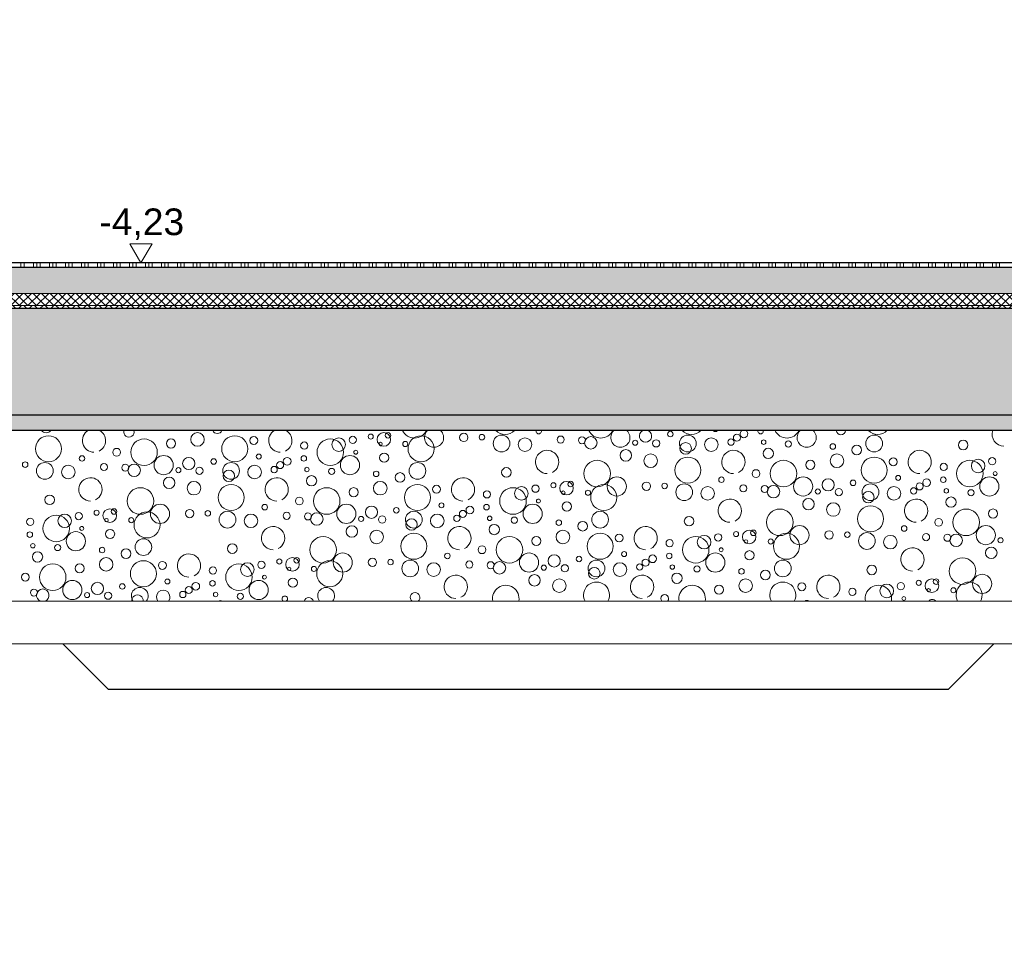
# Model space of a CAD drawing. Header units: metres. Extents: x -16 to 43.7, y -22.2 to 4.
# Tile 12 of 77: x 10.6 to 13.9, y -16.6 to -13.6. Entities that reach past the tile are written whole.
import ezdxf

# ---------------------------------------------------------------- set-up
doc = ezdxf.new("R2010")
doc.units = ezdxf.units.M
doc.header["$MEASUREMENT"] = 0
doc.linetypes.add('Strichlinie', pattern=[0.2, 0.15, -0.05])
doc.layers.get('0').update_dxf_attribs({"color": 8, "lineweight": 9})
doc.layers.get('Defpoints').update_dxf_attribs({"color": 8, "lineweight": 9})
for name, color, linetype in [('Neubau_A - Bodenaustausch', 8, 'Continuous'), ('Neubau_A - Sauberkeitsschicht', 8, 'Continuous'), ('Neubau_A-Bodenplatte', 8, 'Continuous'), ('Neubau_B-Bodenaufbau', 8, 'Continuous'), ('Neubau_T-Bemaßung', 8, 'Continuous')]:
    doc.layers.add(name, color=color, linetype=linetype)
doc.layers.add('S-Linien _ Schraffuren.2D', color=8, linetype='Continuous', lineweight=9)
doc.layers.add('T-Bemaßung', color=8, linetype='Continuous', lineweight=9)
doc.styles.add('ERSTELLTER_STIL_2', font='arial.ttf')
doc.dimstyles.new('ERSTELLTER_STIL__1', dxfattribs={"dimtxt": 0.0875, "dimasz": 0.059375, "dimexe": 0.18, "dimexo": 0.0625, "dimgap": 0, "dimtad": 1, "dimzin": 0, "dimdsep": 46, "dimtxsty": 'ERSTELLTER_STIL_2', "dimblk": 'ARROWHEAD_6', "dimblk1": 'ARROWHEAD_6', "dimblk2": 'ARROWHEAD_6', "dimcen": 0.09, "dimclrd": 7, "dimclre": 7, "dimclrt": 7, "dimazin": 0, "dimtfac": 1, "dimtdec": 4, "dimtmove": 0, "dimatfit": 3, "dimfxl": 1, "dimtolj": 1, "dimtzin": 0, "dimarcsym": 0})
pattern_1 = [(45, (-364.88789, -10.175), (-0.035355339, 0.035355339), [0.0375, -0.0125]), (45, (-364.88789, -10.139645), (-0.035355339, 0.035355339), [0.0375, -0.0125])]

# ---------------------------------------------------------------- blocks, each defined once
blk = doc.blocks.new('*X248', base_point=(3718.7656, 0))
at = {"layer": 'Neubau_B-Bodenaufbau', "color": 7, "linetype": 'Continuous', "lineweight": 9}
for p, q in [((4094.2869, -4.23), (4094.2869, -4.245)), ((4094.2981, -4.23), (4094.2981, -4.245)), ((4094.3281, -4.23), (4094.3281, -4.245)), ((4094.3394, -4.23), (4094.3394, -4.245)), ((4094.3506, -4.23), (4094.3506, -4.245)), ((4094.3806, -4.23), (4094.3806, -4.245)), ((4094.3919, -4.23), (4094.3919, -4.245)), ((4094.4031, -4.23), (4094.4031, -4.245)), ((4094.4331, -4.23), (4094.4331, -4.245)), ((4094.4444, -4.23), (4094.4444, -4.245)), ((4094.4556, -4.23), (4094.4556, -4.245)), ((4094.4856, -4.23), (4094.4856, -4.245)), ((4094.4969, -4.23), (4094.4969, -4.245)), ((4094.5081, -4.23), (4094.5081, -4.245)), ((4094.5381, -4.23), (4094.5381, -4.245)), ((4094.5494, -4.23), (4094.5494, -4.245)), ((4094.5606, -4.23), (4094.5606, -4.245)), ((4094.5906, -4.23), (4094.5906, -4.245)), ((4094.6019, -4.23), (4094.6019, -4.245)), ((4094.6131, -4.23), (4094.6131, -4.245)), ((4094.6431, -4.23), (4094.6431, -4.245)), ((4094.6544, -4.23), (4094.6544, -4.245)), ((4094.6656, -4.23), (4094.6656, -4.245)), ((4094.6956, -4.23), (4094.6956, -4.245)), ((4094.7069, -4.23), (4094.7069, -4.245)), ((4094.7181, -4.23), (4094.7181, -4.245)), ((4094.7481, -4.23), (4094.7481, -4.245)), ((4094.7594, -4.23), (4094.7594, -4.245)), ((4094.7706, -4.23), (4094.7706, -4.245)), ((4094.8006, -4.23), (4094.8006, -4.245)), ((4094.8119, -4.23), (4094.8119, -4.245)), ((4094.8231, -4.23), (4094.8231, -4.245)), ((4094.8531, -4.23), (4094.8531, -4.245)), ((4094.8644, -4.23), (4094.8644, -4.245)), ((4094.8756, -4.23), (4094.8756, -4.245)), ((4094.9056, -4.23), (4094.9056, -4.245)), ((4094.9169, -4.23), (4094.9169, -4.245)), ((4094.9281, -4.23), (4094.9281, -4.245)), ((4094.9581, -4.23), (4094.9581, -4.245)), ((4094.9694, -4.23), (4094.9694, -4.245)), ((4094.9806, -4.23), (4094.9806, -4.245)), ((4095.0106, -4.23), (4095.0106, -4.245)), ((4095.0219, -4.23), (4095.0219, -4.245)), ((4095.0331, -4.23), (4095.0331, -4.245)), ((4095.0631, -4.23), (4095.0631, -4.245)), ((4095.0744, -4.23), (4095.0744, -4.245)), ((4095.0856, -4.23), (4095.0856, -4.245)), ((4095.1156, -4.23), (4095.1156, -4.245)), ((4095.1269, -4.23), (4095.1269, -4.245)), ((4095.1381, -4.23), (4095.1381, -4.245)), ((4095.1681, -4.23), (4095.1681, -4.245)), ((4095.1794, -4.23), (4095.1794, -4.245)), ((4095.1906, -4.23), (4095.1906, -4.245)), ((4095.2206, -4.23), (4095.2206, -4.245)), ((4095.2319, -4.23), (4095.2319, -4.245)), ((4095.2431, -4.23), (4095.2431, -4.245)), ((4095.2731, -4.23), (4095.2731, -4.245)), ((4095.2844, -4.23), (4095.2844, -4.245)), ((4095.2956, -4.23), (4095.2956, -4.245)), ((4095.3256, -4.23), (4095.3256, -4.245)), ((4095.3369, -4.23), (4095.3369, -4.245)), ((4095.3481, -4.23), (4095.3481, -4.245)), ((4095.3781, -4.23), (4095.3781, -4.245)), ((4095.3894, -4.23), (4095.3894, -4.245)), ((4095.4006, -4.23), (4095.4006, -4.245)), ((4095.4306, -4.23), (4095.4306, -4.245)), ((4095.4419, -4.23), (4095.4419, -4.245)), ((4095.4531, -4.23), (4095.4531, -4.245)), ((4095.4831, -4.23), (4095.4831, -4.245)), ((4095.4944, -4.23), (4095.4944, -4.245)), ((4095.5056, -4.23), (4095.5056, -4.245)), ((4095.5356, -4.23), (4095.5356, -4.245)), ((4095.5469, -4.23), (4095.5469, -4.245)), ((4095.5581, -4.23), (4095.5581, -4.245)), ((4095.5881, -4.23), (4095.5881, -4.245)), ((4095.5994, -4.23), (4095.5994, -4.245)), ((4095.6106, -4.23), (4095.6106, -4.245)), ((4095.6406, -4.23), (4095.6406, -4.245)), ((4095.6519, -4.23), (4095.6519, -4.245)), ((4095.6631, -4.23), (4095.6631, -4.245)), ((4095.6931, -4.23), (4095.6931, -4.245)), ((4095.7044, -4.23), (4095.7044, -4.245)), ((4095.7156, -4.23), (4095.7156, -4.245)), ((4095.7456, -4.23), (4095.7456, -4.245)), ((4095.7569, -4.23), (4095.7569, -4.245)), ((4095.7681, -4.23), (4095.7681, -4.245)), ((4095.7981, -4.23), (4095.7981, -4.245)), ((4095.8094, -4.23), (4095.8094, -4.245)), ((4095.8206, -4.23), (4095.8206, -4.245)), ((4095.8506, -4.23), (4095.8506, -4.245)), ((4095.8619, -4.23), (4095.8619, -4.245)), ((4095.8731, -4.23), (4095.8731, -4.245)), ((4095.9031, -4.23), (4095.9031, -4.245)), ((4095.9144, -4.23), (4095.9144, -4.245)), ((4095.9256, -4.23), (4095.9256, -4.245)), ((4095.9556, -4.23), (4095.9556, -4.245)), ((4095.9669, -4.23), (4095.9669, -4.245)), ((4095.9781, -4.23), (4095.9781, -4.245)), ((4096.0081, -4.23), (4096.0081, -4.245)), ((4096.0194, -4.23), (4096.0194, -4.245)), ((4096.0306, -4.23), (4096.0306, -4.245)), ((4096.0606, -4.23), (4096.0606, -4.245)), ((4096.0719, -4.23), (4096.0719, -4.245)), ((4096.0831, -4.23), (4096.0831, -4.245)), ((4096.1131, -4.23), (4096.1131, -4.245)), ((4096.1244, -4.23), (4096.1244, -4.245)), ((4096.1356, -4.23), (4096.1356, -4.245)), ((4096.1656, -4.23), (4096.1656, -4.245)), ((4096.1769, -4.23), (4096.1769, -4.245)), ((4096.1881, -4.23), (4096.1881, -4.245)), ((4096.2181, -4.23), (4096.2181, -4.245)), ((4096.2294, -4.23), (4096.2294, -4.245)), ((4096.2406, -4.23), (4096.2406, -4.245)), ((4096.2706, -4.23), (4096.2706, -4.245)), ((4096.2819, -4.23), (4096.2819, -4.245)), ((4096.2931, -4.23), (4096.2931, -4.245)), ((4096.3231, -4.23), (4096.3231, -4.245)), ((4096.3344, -4.23), (4096.3344, -4.245)), ((4096.3456, -4.23), (4096.3456, -4.245)), ((4096.3756, -4.23), (4096.3756, -4.245)), ((4096.3869, -4.23), (4096.3869, -4.245)), ((4096.3981, -4.23), (4096.3981, -4.245)), ((4096.4281, -4.23), (4096.4281, -4.245)), ((4096.4394, -4.23), (4096.4394, -4.245)), ((4096.4506, -4.23), (4096.4506, -4.245)), ((4096.4806, -4.23), (4096.4806, -4.245)), ((4096.4919, -4.23), (4096.4919, -4.245)), ((4096.5031, -4.23), (4096.5031, -4.245)), ((4096.5331, -4.23), (4096.5331, -4.245)), ((4096.5444, -4.23), (4096.5444, -4.245)), ((4096.5556, -4.23), (4096.5556, -4.245)), ((4096.5856, -4.23), (4096.5856, -4.245)), ((4096.5969, -4.23), (4096.5969, -4.245)), ((4096.6081, -4.23), (4096.6081, -4.245)), ((4096.6381, -4.23), (4096.6381, -4.245)), ((4096.6494, -4.23), (4096.6494, -4.245)), ((4096.6606, -4.23), (4096.6606, -4.245)), ((4096.6906, -4.23), (4096.6906, -4.245)), ((4096.7019, -4.23), (4096.7019, -4.245)), ((4096.7131, -4.23), (4096.7131, -4.245)), ((4096.7431, -4.23), (4096.7431, -4.245)), ((4096.7544, -4.23), (4096.7544, -4.245)), ((4096.7656, -4.23), (4096.7656, -4.245)), ((4096.7956, -4.23), (4096.7956, -4.245)), ((4096.8069, -4.23), (4096.8069, -4.245)), ((4096.8181, -4.23), (4096.8181, -4.245)), ((4096.8481, -4.23), (4096.8481, -4.245)), ((4096.8594, -4.23), (4096.8594, -4.245)), ((4096.8706, -4.23), (4096.8706, -4.245)), ((4096.9006, -4.23), (4096.9006, -4.245)), ((4096.9119, -4.23), (4096.9119, -4.245)), ((4096.9231, -4.23), (4096.9231, -4.245)), ((4096.9531, -4.23), (4096.9531, -4.245)), ((4096.9644, -4.23), (4096.9644, -4.245)), ((4096.9756, -4.23), (4096.9756, -4.245)), ((4097.0056, -4.23), (4097.0056, -4.245)), ((4097.0169, -4.23), (4097.0169, -4.245)), ((4097.0281, -4.23), (4097.0281, -4.245)), ((4097.0581, -4.23), (4097.0581, -4.245)), ((4097.0694, -4.23), (4097.0694, -4.245)), ((4097.0806, -4.23), (4097.0806, -4.245)), ((4097.1106, -4.23), (4097.1106, -4.245)), ((4097.1219, -4.23), (4097.1219, -4.245)), ((4097.1331, -4.23), (4097.1331, -4.245)), ((4097.1631, -4.23), (4097.1631, -4.245)), ((4097.1744, -4.23), (4097.1744, -4.245)), ((4097.1856, -4.23), (4097.1856, -4.245)), ((4097.2156, -4.23), (4097.2156, -4.245)), ((4097.2269, -4.23), (4097.2269, -4.245)), ((4097.2381, -4.23), (4097.2381, -4.245)), ((4097.2681, -4.23), (4097.2681, -4.245)), ((4097.2794, -4.23), (4097.2794, -4.245)), ((4097.2906, -4.23), (4097.2906, -4.245)), ((4097.3206, -4.23), (4097.3206, -4.245)), ((4097.3319, -4.23), (4097.3319, -4.245)), ((4097.3431, -4.23), (4097.3431, -4.245)), ((4097.3731, -4.23), (4097.3731, -4.245)), ((4097.3844, -4.23), (4097.3844, -4.245)), ((4097.3956, -4.23), (4097.3956, -4.245)), ((4097.4256, -4.23), (4097.4256, -4.245)), ((4097.4369, -4.23), (4097.4369, -4.245)), ((4097.4481, -4.23), (4097.4481, -4.245)), ((4097.4781, -4.23), (4097.4781, -4.245)), ((4097.4894, -4.23), (4097.4894, -4.245)), ((4097.5006, -4.23), (4097.5006, -4.245))]:
    blk.add_line(p, q, dxfattribs=at)
blk = doc.blocks.new('*X250', base_point=(3718.7656, 0))
at = {"layer": 'Neubau_A - Bodenaustausch', "color": 253, "linetype": 'Continuous', "lineweight": 9, "true_color": 0x9f9f9f}
for centre, radius in [((4096.4198, -4.7917), 0.00908), ((4094.3773, -4.8399), 0.0427), ((4094.6912, -4.8513), 0.0436), ((4094.7797, -4.8225), 0.015), ((4094.8669, -4.8093), 0.0223), ((4094.9891, -4.8399), 0.0427), ((4095.0517, -4.8127), 0.013), ((4095.2175, -4.8295), 0.0119), ((4095.303, -4.8513), 0.0436), ((4095.3306, -4.8263), 0.0223), ((4095.3767, -4.8108), 0.0119), ((4095.4356, -4.7998), 0.00837), ((4095.4787, -4.8093), 0.0223), ((4095.4925, -4.7958), 0.00908), ((4095.5493, -4.8242), 0.00837), ((4095.601, -4.8399), 0.0427), ((4095.7412, -4.8027), 0.0137), ((4095.8009, -4.8018), 0.00908), ((4095.8654, -4.8225), 0.0275), ((4095.9424, -4.8263), 0.0223), ((4096.0596, -4.8098), 0.0117), ((4096.1296, -4.812), 0.0115), ((4096.1586, -4.8206), 0.0205), ((4096.3042, -4.8201), 0.00837), ((4096.3732, -4.8221), 0.0118), ((4096.4772, -4.8225), 0.0275), ((4096.5542, -4.8263), 0.0223), ((4096.6187, -4.8181), 0.0103), ((4096.6383, -4.8036), 0.0115), ((4096.7262, -4.8181), 0.00732), ((4096.8074, -4.8242), 0.0101), ((4097.0891, -4.8225), 0.0275), ((4097.3814, -4.8275), 0.0158), ((4094.6012, -4.8513), 0.0128), ((4095.3866, -4.8513), 0.00642), ((4095.4681, -4.8242), 0.00574), ((4096.2737, -4.8616), 0.0189), ((4096.4699, -4.8386), 0.0189), ((4096.7415, -4.855), 0.0169), ((4096.9535, -4.8323), 0.00908), ((4097.032, -4.8441), 0.0158), ((4094.3009, -4.8918), 0.00908), ((4094.4876, -4.8716), 0.00908), ((4094.7557, -4.8934), 0.0315), ((4094.8382, -4.8881), 0.0201), ((4094.9198, -4.8817), 0.00908), ((4095.068, -4.8655), 0.00812), ((4095.1383, -4.8936), 0.0115), ((4095.1613, -4.881), 0.0126), ((4095.2161, -4.8716), 0.00908), ((4095.3675, -4.8934), 0.0315), ((4095.4798, -4.8693), 0.015), ((4096.1793, -4.9213), 0.0436), ((4096.3551, -4.8793), 0.0223), ((4096.4773, -4.9099), 0.0427), ((4096.7912, -4.9213), 0.0436), ((4096.8797, -4.8925), 0.015), ((4096.9669, -4.8793), 0.0223), ((4097.0891, -4.9099), 0.0427), ((4097.1517, -4.8827), 0.013), ((4097.403, -4.9213), 0.0436), ((4097.4306, -4.8963), 0.0223), ((4097.4767, -4.8808), 0.0119), ((4094.3654, -4.9125), 0.0275), ((4094.4424, -4.9163), 0.0223), ((4094.5596, -4.8998), 0.0117), ((4094.6296, -4.902), 0.0115), ((4094.6586, -4.9106), 0.0205), ((4094.8042, -4.9101), 0.00837), ((4094.8732, -4.9121), 0.0118), ((4094.9772, -4.9125), 0.0275), ((4094.9699, -4.9286), 0.0189), ((4095.0542, -4.9163), 0.0223), ((4095.1187, -4.9081), 0.0103), ((4095.2262, -4.9081), 0.00732), ((4095.3074, -4.9142), 0.0101), ((4095.4535, -4.9223), 0.00908), ((4095.5891, -4.9125), 0.0275), ((4095.8814, -4.9175), 0.0158), ((4096.7012, -4.9213), 0.0128), ((4097.3175, -4.8995), 0.0119), ((4097.4866, -4.9213), 0.00642), ((4094.7737, -4.9516), 0.0189), ((4094.8551, -4.9693), 0.0223), ((4095.2415, -4.945), 0.0169), ((4095.4669, -4.9693), 0.0223), ((4095.532, -4.9341), 0.0158), ((4096.0787, -4.9693), 0.0223), ((4096.0925, -4.9558), 0.00908), ((4096.2438, -4.9634), 0.0315), ((4096.5876, -4.9416), 0.00908), ((4096.8557, -4.9634), 0.0315), ((4096.9382, -4.9581), 0.0201), ((4097.0198, -4.9517), 0.00908), ((4097.168, -4.9355), 0.00812), ((4097.2613, -4.951), 0.0126), ((4097.3161, -4.9416), 0.00908), ((4097.4675, -4.9634), 0.0315), ((4094.6793, -5.0113), 0.0436), ((4094.9773, -4.9999), 0.0427), ((4095.2912, -5.0113), 0.0436), ((4095.3797, -4.9825), 0.015), ((4095.5891, -4.9999), 0.0427), ((4095.6517, -4.9727), 0.013), ((4095.8175, -4.9895), 0.0119), ((4095.903, -5.0113), 0.0436), ((4095.9306, -4.9863), 0.0223), ((4095.9767, -4.9708), 0.0119), ((4096.0356, -4.9598), 0.00837), ((4096.0681, -4.9842), 0.00574), ((4096.1493, -4.9842), 0.00837), ((4096.201, -4.9999), 0.0427), ((4096.3412, -4.9627), 0.0137), ((4096.4009, -4.9618), 0.00908), ((4096.4654, -4.9825), 0.0275), ((4096.5424, -4.9863), 0.0223), ((4096.6596, -4.9698), 0.0117), ((4096.7296, -4.972), 0.0115), ((4096.7586, -4.9806), 0.0205), ((4096.9042, -4.9801), 0.00837), ((4096.9732, -4.9821), 0.0118), ((4097.0772, -4.9825), 0.0275), ((4097.0699, -4.9986), 0.0189), ((4097.1542, -4.9863), 0.0223), ((4097.2187, -4.9781), 0.0103), ((4097.2383, -4.9636), 0.0115), ((4097.3262, -4.9781), 0.00732), ((4097.4074, -4.9842), 0.0101), ((4094.3814, -5.0075), 0.0158), ((4095.2012, -5.0113), 0.0128), ((4095.9866, -5.0113), 0.00642), ((4096.8737, -5.0216), 0.0189), ((4097.3415, -5.015), 0.0169), ((4094.5356, -5.0498), 0.00837), ((4094.5787, -5.0593), 0.0223), ((4094.5925, -5.0458), 0.00908), ((4094.7438, -5.0534), 0.0315), ((4094.8412, -5.0527), 0.0137), ((4094.9009, -5.0518), 0.00908), ((4095.0876, -5.0316), 0.00908), ((4095.3557, -5.0534), 0.0315), ((4095.4382, -5.0481), 0.0201), ((4095.5198, -5.0417), 0.00908), ((4095.668, -5.0255), 0.00812), ((4095.7383, -5.0536), 0.0115), ((4095.7613, -5.041), 0.0126), ((4095.8161, -5.0316), 0.00908), ((4095.9675, -5.0534), 0.0315), ((4096.0798, -5.0293), 0.015), ((4096.7793, -5.0813), 0.0436), ((4096.9551, -5.0393), 0.0223), ((4097.0773, -5.0699), 0.0427), ((4097.3912, -5.0813), 0.0436), ((4097.4797, -5.0525), 0.015), ((4094.3175, -5.0795), 0.0119), ((4094.403, -5.1013), 0.0436), ((4094.4306, -5.0763), 0.0223), ((4094.4767, -5.0608), 0.0119), ((4094.5681, -5.0742), 0.00574), ((4094.6493, -5.0742), 0.00837), ((4094.701, -5.0899), 0.0427), ((4094.9654, -5.0725), 0.0275), ((4095.0424, -5.0763), 0.0223), ((4095.1596, -5.0598), 0.0117), ((4095.2296, -5.062), 0.0115), ((4095.2586, -5.0706), 0.0205), ((4095.4042, -5.0701), 0.00837), ((4095.4732, -5.0721), 0.0118), ((4095.5772, -5.0725), 0.0275), ((4095.5699, -5.0886), 0.0189), ((4095.6542, -5.0763), 0.0223), ((4095.7187, -5.0681), 0.0103), ((4095.8262, -5.0681), 0.00732), ((4095.9074, -5.0742), 0.0101), ((4096.0535, -5.0823), 0.00908), ((4096.1891, -5.0725), 0.0275), ((4096.4814, -5.0775), 0.0158), ((4097.3012, -5.0813), 0.0128), ((4094.4866, -5.1013), 0.00642), ((4094.5798, -5.1193), 0.015), ((4095.3737, -5.1116), 0.0189), ((4095.4551, -5.1293), 0.0223), ((4095.8415, -5.105), 0.0169), ((4096.0669, -5.1293), 0.0223), ((4096.132, -5.0941), 0.0158), ((4096.6787, -5.1293), 0.0223), ((4096.6925, -5.1158), 0.00908), ((4096.8438, -5.1234), 0.0315), ((4096.9412, -5.1227), 0.0137), ((4097.1876, -5.1016), 0.00908), ((4097.4557, -5.1234), 0.0315), ((4094.3161, -5.1216), 0.00908), ((4094.4675, -5.1434), 0.0315), ((4094.6891, -5.1625), 0.0275), ((4095.2793, -5.1713), 0.0436), ((4095.5773, -5.1599), 0.0427), ((4095.8912, -5.1713), 0.0436), ((4095.9797, -5.1425), 0.015), ((4096.1891, -5.1599), 0.0427), ((4096.2517, -5.1327), 0.013), ((4096.4175, -5.1495), 0.0119), ((4096.503, -5.1713), 0.0436), ((4096.5306, -5.1463), 0.0223), ((4096.5767, -5.1308), 0.0119), ((4096.6356, -5.1198), 0.00837), ((4096.6681, -5.1442), 0.00574), ((4096.7493, -5.1442), 0.00837), ((4096.801, -5.1599), 0.0427), ((4097.0009, -5.1218), 0.00908), ((4097.0654, -5.1425), 0.0275), ((4097.1424, -5.1463), 0.0223), ((4097.2596, -5.1298), 0.0117), ((4097.3296, -5.132), 0.0115), ((4097.3586, -5.1406), 0.0205), ((4097.5042, -5.1401), 0.00837), ((4094.3262, -5.1581), 0.00732), ((4094.4074, -5.1642), 0.0101), ((4094.5535, -5.1723), 0.00908), ((4094.632, -5.1841), 0.0158), ((4094.9814, -5.1675), 0.0158), ((4095.8012, -5.1713), 0.0128), ((4096.5866, -5.1713), 0.00642), ((4097.4737, -5.1816), 0.0189), ((4094.3415, -5.195), 0.0169), ((4094.5669, -5.2193), 0.0223), ((4095.1356, -5.2098), 0.00837), ((4095.1787, -5.2193), 0.0223), ((4095.1925, -5.2058), 0.00908), ((4095.3438, -5.2134), 0.0315), ((4095.4412, -5.2127), 0.0137), ((4095.5009, -5.2118), 0.00908), ((4095.5654, -5.2325), 0.0275), ((4095.6876, -5.1916), 0.00908), ((4095.9557, -5.2134), 0.0315), ((4096.0382, -5.2081), 0.0201), ((4096.1198, -5.2017), 0.00908), ((4096.1772, -5.2325), 0.0275), ((4096.268, -5.1855), 0.00812), ((4096.3383, -5.2136), 0.0115), ((4096.3613, -5.201), 0.0126), ((4096.4161, -5.1916), 0.00908), ((4096.5675, -5.2134), 0.0315), ((4096.6798, -5.1893), 0.015), ((4096.7891, -5.2325), 0.0275), ((4097.3793, -5.2413), 0.0436), ((4094.3912, -5.2613), 0.0436), ((4094.4797, -5.2325), 0.015), ((4094.6891, -5.2499), 0.0427), ((4094.7517, -5.2227), 0.013), ((4094.9175, -5.2395), 0.0119), ((4095.003, -5.2613), 0.0436), ((4095.0306, -5.2363), 0.0223), ((4095.0767, -5.2208), 0.0119), ((4095.1681, -5.2342), 0.00574), ((4095.2493, -5.2342), 0.00837), ((4095.301, -5.2499), 0.0427), ((4095.6424, -5.2363), 0.0223), ((4095.7596, -5.2198), 0.0117), ((4095.8296, -5.222), 0.0115), ((4095.8586, -5.2306), 0.0205), ((4096.0042, -5.2301), 0.00837), ((4096.0732, -5.2321), 0.0118), ((4096.1699, -5.2486), 0.0189), ((4096.2542, -5.2363), 0.0223), ((4096.3187, -5.2281), 0.0103), ((4096.4262, -5.2281), 0.00732), ((4096.5074, -5.2342), 0.0101), ((4096.6535, -5.2423), 0.00908), ((4096.732, -5.2541), 0.0158), ((4097.0814, -5.2375), 0.0158), ((4094.3012, -5.2613), 0.0128), ((4094.768, -5.2755), 0.00812), ((4095.0866, -5.2613), 0.00642), ((4095.1798, -5.2793), 0.015), ((4095.9737, -5.2716), 0.0189), ((4096.0551, -5.2893), 0.0223), ((4096.4415, -5.265), 0.0169), ((4096.6669, -5.2893), 0.0223), ((4097.2787, -5.2893), 0.0223), ((4097.2925, -5.2758), 0.00908), ((4097.4438, -5.2834), 0.0315), ((4094.3296, -5.312), 0.0115), ((4094.4557, -5.3034), 0.0315), ((4094.5382, -5.2981), 0.0201), ((4094.6198, -5.2917), 0.00908), ((4094.8383, -5.3036), 0.0115), ((4094.8613, -5.291), 0.0126), ((4094.9161, -5.2816), 0.00908), ((4095.0675, -5.3034), 0.0315), ((4096.5797, -5.3025), 0.015), ((4096.8517, -5.2927), 0.013), ((4097.0175, -5.3095), 0.0119), ((4097.1306, -5.3063), 0.0223), ((4097.1767, -5.2908), 0.0119), ((4097.2356, -5.2798), 0.00837), ((4097.2681, -5.3042), 0.00574), ((4097.3493, -5.3042), 0.00837), ((4094.5042, -5.3201), 0.00837), ((4094.5732, -5.3221), 0.0118), ((4094.8187, -5.3181), 0.0103), ((4094.9262, -5.3181), 0.00732), ((4095.0074, -5.3242), 0.0101), ((4097.1866, -5.3313), 0.00642)]:
    blk.add_circle(centre, radius, dxfattribs=at)
for centre, radius, start, end in [((4094.3699, -4.7686), 0.0189, 216.9733, 323.0267), ((4094.5269, -4.8131), 0.0382, 119.8577, 270), ((4094.5269, -4.8131), 0.0382, 296.5651, 60.1423), ((4094.6415, -4.785), 0.0169, 162.6449, 17.3551), ((4094.932, -4.7741), 0.0158, 201.6731, 338.3269), ((4095.1387, -4.8131), 0.0382, 119.8577, 270), ((4095.1387, -4.8131), 0.0382, 296.5651, 60.1423), ((4095.5793, -4.7613), 0.0436, 205.3797, 334.6203), ((4095.6438, -4.8034), 0.0315, 132.1564, 47.8436), ((4095.8773, -4.7499), 0.0427, 224.8644, 315.1356), ((4095.9876, -4.7816), 0.00908, 170.1564, 9.8436), ((4096.1912, -4.7613), 0.0436, 205.3797, 334.6203), ((4096.2557, -4.8034), 0.0315, 132.1564, 47.8436), ((4096.3382, -4.7981), 0.0201, 116.2939, 63.7061), ((4096.4891, -4.7499), 0.0427, 224.8644, 315.1356), ((4096.568, -4.7755), 0.00812, 213.9771, 326.0229), ((4096.6613, -4.791), 0.0126, 118.9495, 61.0505), ((4096.7161, -4.7816), 0.00908, 170.1564, 9.8436), ((4096.803, -4.7613), 0.0436, 205.3797, 334.6203), ((4096.8675, -4.8034), 0.0315, 132.1564, 47.8436), ((4096.9798, -4.7793), 0.015, 182.5755, 357.4245), ((4097.101, -4.7499), 0.0427, 224.8644, 315.1356), ((4097.5151, -4.7931), 0.0382, 159.8965, 270), ((4096.0151, -4.8831), 0.0382, 296.5651, 270), ((4096.6269, -4.8831), 0.0382, 296.5651, 270), ((4097.2387, -4.8831), 0.0382, 296.5651, 270), ((4094.5151, -4.9731), 0.0382, 296.5651, 270), ((4095.1269, -4.9731), 0.0382, 296.5651, 270), ((4095.7387, -4.9731), 0.0382, 296.5651, 270), ((4096.6151, -5.0431), 0.0382, 296.5651, 270), ((4097.2269, -5.0431), 0.0382, 296.5651, 270), ((4095.1151, -5.1331), 0.0382, 296.5651, 270), ((4095.7269, -5.1331), 0.0382, 296.5651, 270), ((4096.3387, -5.1331), 0.0382, 296.5651, 270), ((4097.2151, -5.2031), 0.0382, 296.5651, 270), ((4094.8387, -5.2231), 0.0382, 296.5651, 270), ((4095.7151, -5.2931), 0.0382, 296.5651, 270), ((4096.3269, -5.2931), 0.0382, 296.5651, 270), ((4096.9387, -5.2931), 0.0382, 296.5651, 270), ((4094.3586, -5.3206), 0.0205, 288.771, 251.229), ((4094.6772, -5.3225), 0.0275, 320.4328, 219.5672), ((4095.2891, -5.3225), 0.0275, 320.4328, 219.5672), ((4095.8793, -5.3313), 0.0436, 348.5202, 191.4798), ((4096.1773, -5.3199), 0.0427, 331.8818, 208.1182), ((4096.4912, -5.3313), 0.0436, 348.5202, 191.4798), ((4096.7891, -5.3199), 0.0427, 331.8818, 208.1182), ((4097.103, -5.3313), 0.0436, 348.5202, 191.4798), ((4097.401, -5.3199), 0.0427, 331.8818, 208.1182), ((4094.6699, -5.3386), 0.0189, 355.8889, 184.1111), ((4094.7542, -5.3263), 0.0223, 321.957, 218.043), ((4095.1535, -5.3323), 0.00908, 301.7529, 238.2471), ((4095.232, -5.3441), 0.0158, 15.1677, 164.8323), ((4095.5814, -5.3275), 0.0158, 307.5427, 232.4573), ((4096.4012, -5.3313), 0.0128, 317.072, 222.928), ((4097.2798, -5.3493), 0.015, 38.4684, 141.5316), ((4094.9415, -5.355), 0.0169, 62.9454, 117.0546), ((4096.868, -5.3455), 0.00812, 42.3083, 137.6917)]:
    blk.add_arc(centre, radius, start, end, dxfattribs=at)
blk = doc.blocks.new('ARROWHEAD_6')
at = {"color": 0, "linetype": 'Continuous', "lineweight": 0}
for p, q in [((0, 0), (-1, 0)), ((-0.5, -0.5), (0.5, 0.5))]:
    blk.add_line(p, q, dxfattribs=at)
blk = doc.blocks.new('*D277')
at = {"layer": 'Defpoints', "color": 0, "linetype": 'Continuous', "transparency": 16777216}
for p in [(4.1043, -14.555), (15.36, -14.555), (15.36, -14.905)]:
    blk.add_point(p, dxfattribs=at)
at = {"layer": 'Neubau_T-Bemaßung', "linetype": 'Continuous', "lineweight": -2, "transparency": 16777216}
for p, q in [((15.2975, -14.555), (3.9243, -14.555)), ((4.1043, -14.6144), (4.1043, -14.6162)), ((4.1043, -14.8456), (4.1043, -14.8441)), ((15.2975, -14.905), (3.9243, -14.905))]:
    blk.add_line(p, q, dxfattribs=at)
at = {"layer": 'Neubau_T-Bemaßung', "linetype": 'Continuous', "lineweight": -2, "transparency": 16777216, "xscale": 0.059375, "yscale": 0.059375, "zscale": 0.059375}
for p, rotation in [((4.1043, -14.555), 90), ((4.1043, -14.905), 270)]:
    blk.add_blockref('ARROWHEAD_6', p, dxfattribs=dict(at, rotation=rotation))
at = {"layer": 'Neubau_T-Bemaßung', "linetype": 'Continuous', "lineweight": 9, "transparency": 16777216, "insert": (4.1043, -14.7301), "char_height": 0.0875, "attachment_point": 5, "rotation": 90, "style": 'ERSTELLTER_STIL_2'}
blk.add_mtext('\\A1;0.35', dxfattribs=at)
blk = doc.blocks.new('*D278')
at = {"layer": 'Defpoints', "color": 0, "linetype": 'Continuous', "transparency": 16777216}
for p in [(4.1043, -10.655), (7.45, -10.655), (15.36, -14.555)]:
    blk.add_point(p, dxfattribs=at)
at = {"layer": 'Neubau_T-Bemaßung', "linetype": 'Continuous', "lineweight": -2, "transparency": 16777216}
for p, q in [((7.3875, -10.655), (3.9243, -10.655)), ((4.1043, -10.7144), (4.1043, -12.495)), ((4.1043, -14.4956), (4.1043, -12.722)), ((15.2975, -14.555), (3.9243, -14.555))]:
    blk.add_line(p, q, dxfattribs=at)
at = {"layer": 'Neubau_T-Bemaßung', "linetype": 'Continuous', "lineweight": -2, "transparency": 16777216, "xscale": 0.059375, "yscale": 0.059375, "zscale": 0.059375}
for p, rotation in [((4.1043, -10.655), 90), ((4.1043, -14.555), 270)]:
    blk.add_blockref('ARROWHEAD_6', p, dxfattribs=dict(at, rotation=rotation))
at = {"layer": 'Neubau_T-Bemaßung', "linetype": 'Continuous', "lineweight": 9, "transparency": 16777216, "insert": (4.1043, -12.6085), "char_height": 0.0875, "attachment_point": 5, "rotation": 90, "style": 'ERSTELLTER_STIL_2'}
blk.add_mtext('\\A1;3.90', dxfattribs=at)
blk = doc.blocks.new('*D286')
at = {"layer": 'Defpoints', "color": 0, "linetype": 'Continuous', "transparency": 16777216}
for p in [(3.8683, -14.555), (15.36, -14.555), (15.36, -14.905)]:
    blk.add_point(p, dxfattribs=at)
at = {"layer": 'Neubau_T-Bemaßung', "linetype": 'Continuous', "lineweight": -2, "transparency": 16777216}
for p, q in [((15.2975, -14.555), (3.6883, -14.555)), ((3.8683, -14.6144), (3.8683, -14.8456)), ((15.2975, -14.905), (3.6883, -14.905)), ((3.8683, -14.905), (3.8683, -15.0031))]:
    blk.add_line(p, q, dxfattribs=at)
at = {"layer": 'Neubau_T-Bemaßung', "linetype": 'Continuous', "lineweight": -2, "transparency": 16777216, "xscale": 0.059375, "yscale": 0.059375, "zscale": 0.059375}
for p, rotation in [((3.8683, -14.555), 90), ((3.8683, -14.905), 270)]:
    blk.add_blockref('ARROWHEAD_6', p, dxfattribs=dict(at, rotation=rotation))
at = {"layer": 'Neubau_T-Bemaßung', "linetype": 'Continuous', "lineweight": 9, "transparency": 16777216, "insert": (3.7543, -15.0031), "char_height": 0.0875, "attachment_point": 5, "rotation": 90, "style": 'ERSTELLTER_STIL_2'}
blk.add_mtext('\\A1;0.35', dxfattribs=at)
blk = doc.blocks.new('*D287')
at = {"layer": 'Defpoints', "color": 0, "linetype": 'Continuous', "transparency": 16777216}
for p in [(0.175, -14.405), (3.8683, -14.405), (15.36, -14.555)]:
    blk.add_point(p, dxfattribs=at)
at = {"layer": 'Neubau_T-Bemaßung', "linetype": 'Continuous', "lineweight": -2, "transparency": 16777216}
for p, q in [((0.2375, -14.405), (4.0483, -14.405)), ((3.8683, -14.4644), (3.8683, -14.4956)), ((15.2975, -14.555), (3.6883, -14.555)), ((3.8683, -14.555), (3.8683, -14.6531))]:
    blk.add_line(p, q, dxfattribs=at)
at = {"layer": 'Neubau_T-Bemaßung', "linetype": 'Continuous', "lineweight": -2, "transparency": 16777216, "xscale": 0.059375, "yscale": 0.059375, "zscale": 0.059375}
for p, rotation in [((3.8683, -14.405), 90), ((3.8683, -14.555), 270)]:
    blk.add_blockref('ARROWHEAD_6', p, dxfattribs=dict(at, rotation=rotation))
at = {"layer": 'Neubau_T-Bemaßung', "linetype": 'Continuous', "lineweight": 9, "transparency": 16777216, "insert": (3.7543, -14.6531), "char_height": 0.0875, "attachment_point": 5, "rotation": 90, "style": 'ERSTELLTER_STIL_2'}
blk.add_mtext('\\A1;0.15', dxfattribs=at)

msp = doc.modelspace()

# ---------------------------------------------------------------- hatches: boundary and pattern name
at = {"layer": 'Neubau_A - Sauberkeitsschicht', "linetype": 'Continuous', "lineweight": 0}
h = msp.add_hatch(dxfattribs=at)
h.set_pattern_fill('BETON__UNBEWEHRT_0001', color=256, style=0, pattern_type=2)
h.set_pattern_definition(pattern_1)
h.paths.add_polyline_path([(-0.445, -14.905), (-0.445, -14.955), (15.52, -14.955), (15.52, -14.905)])
at = {"layer": 'Neubau_A-Bodenplatte', "linetype": 'Continuous', "lineweight": 0}
h = msp.add_hatch(dxfattribs=at)
h.set_pattern_fill('BETON__STAHLBETON_0001', color=256, style=0, pattern_type=2)
h.set_pattern_definition([(45, (-364.88789, -10.175), (-0.084852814, 0.084852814), []), (45, (-364.93032, -10.13257), (-0.084852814, 0.084852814), [0.09, -0.03])])
h.paths.add_polyline_path([(15.36, -14.555), (-0.285, -14.555), (-0.285, -14.905), (15.36, -14.905)])
at = {"layer": 'Neubau_B-Bodenaufbau', "linetype": 'Continuous', "lineweight": 0}
h = msp.add_hatch(dxfattribs=at)
h.set_pattern_fill('BETON__UNBEWEHRT_0001', color=256, style=0, pattern_type=2)
h.set_pattern_definition(pattern_1)
h.paths.add_polyline_path([(7.65, -14.42), (7.65, -14.505), (14.9, -14.505), (14.9, -14.42)])
h = msp.add_hatch(dxfattribs=at)
h.set_pattern_fill('DÄMMUNG__HART_2_0001', color=256, style=0, pattern_type=2)
h.set_pattern_definition([(45, (-364.88789, -10.175), (-0.0141421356, 0.0141421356), []), (135, (-364.88789, -10.175), (0.0141421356, 0.0141421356), [])])
h.paths.add_polyline_path([(7.65, -14.505), (7.65, -14.545), (14.9, -14.545), (14.9, -14.505)])
h = msp.add_hatch(dxfattribs=at)
h.set_pattern_fill('GUßASPHALT_0001', color=256, style=0, pattern_type=2)
h.set_pattern_definition([(45, (-364.88789, -10.175), (-0.0176776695, 0.0176776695), []), (135, (-364.88789, -10.175), (0.0176776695, 0.0176776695), [])])
h.paths.add_polyline_path([(7.65, -14.555), (14.9, -14.555), (14.9, -14.545), (7.65, -14.545)])

# ---------------------------------------------------------------- linework, layer by layer
at = {"layer": 'Neubau_A - Bodenaustausch', "linetype": 'Continuous', "lineweight": 9}
for p, q in [((15.52, -15.515), (-0.445, -15.515)), ((14.9, -15.655), (6.35, -15.655))]:
    msp.add_line(p, q, dxfattribs=at)
at = {"layer": 'Neubau_A - Bodenaustausch', "linetype": 'Continuous', "lineweight": 25}
for p, q in [((10.9214, -15.805), (10.7714, -15.655)), ((13.6788, -15.805), (13.8288, -15.655)), ((11.3214, -15.805), (10.9214, -15.805)), ((13.6788, -15.805), (11.3214, -15.805))]:
    msp.add_line(p, q, dxfattribs=at)
at = {"layer": 'Neubau_A - Sauberkeitsschicht', "linetype": 'Continuous', "lineweight": 25}
msp.add_line((15.52, -14.955), (-0.445, -14.955), dxfattribs=at)
at = {"layer": 'Neubau_A - Sauberkeitsschicht', "linetype": 'Continuous', "lineweight": 25, "flags": 128}
msp.add_lwpolyline([(15.52, -14.905), (15.36, -14.905), (-0.285, -14.905), (-0.445, -14.905)], dxfattribs=at)
at = {"layer": 'Neubau_A-Bodenplatte', "linetype": 'Continuous', "lineweight": 25}
msp.add_line((14.9, -14.555), (7.65, -14.555), dxfattribs=at)
at = {"layer": 'Neubau_B-Bodenaufbau', "linetype": 'Continuous', "lineweight": 25}
for p, q in [((14.9, -14.405), (7.65, -14.405)), ((14.9, -14.42), (7.65, -14.42))]:
    msp.add_line(p, q, dxfattribs=at)
at = {"layer": 'Neubau_B-Bodenaufbau', "linetype": 'Continuous', "lineweight": 15}
for p, q in [((14.9, -14.505), (7.65, -14.505)), ((14.9, -14.545), (7.65, -14.545))]:
    msp.add_line(p, q, dxfattribs=at)
at = {"layer": 'Neubau_T-Bemaßung', "linetype": 'Continuous', "lineweight": 9}
for p, q in [((11.0277, -14.405), (10.9915, -14.3425)), ((10.9915, -14.3425), (11.064, -14.3425)), ((11.064, -14.3425), (11.0277, -14.405)), ((11.0277, -14.405), (10.9809, -14.405)), ((11.0277, -14.405), (11.0746, -14.405))]:
    msp.add_line(p, q, dxfattribs=at)
at = {"layer": 'S-Linien _ Schraffuren.2D', "linetype": 'Strichlinie', "lineweight": 15, "flags": 128}
msp.add_lwpolyline([(-1.8822, -15.515), (15.52, -15.515), (16.36, -15.515), (19.0596, -12.8154), (18.8082, -12.8154), (17.1237, -11.1309), (16.3299, -11.103), (13.2045, -11.0233), (7.1707, -10.8951), (3.593, -10.8422), (2.9892, -10.8342), (2.5336, -10.8503), (1.0487, -10.8009), (-1.8822, -10.7473)], close=True, dxfattribs=at)
at = {"layer": 'T-Bemaßung'}
msp.add_lwpolyline([(-16, -22.195), (43.7227, -22.195), (43.7227, -13.835), (41.5154, -13.8148), (33.7191, -13.7433), (32.187, -15.2753), (30.8244, -15.2753), (20.5956, -12.8154), (19.0596, -12.8154), (16.36, -15.515), (15.52, -15.515), (-0.445, -15.515), (-1.775, -15.515), (-1.775, -10.7493), (-2.3919, -10.738), (-2.4341, -10.7387), (-4.4637, -10.6894), (-4.5914, -10.6865), (-5.1372, -10.7045), (-6, -10.6701), (-16, -10.6701), (-16, -22.195)], close=True, dxfattribs=at)
msp.add_lwpolyline([(23.87, -11.665), (23.09, -11.665), (23.09, -11.405), (17.145, -11.405), (16.745, -11.805), (15.36, -11.805), (15.36, -14.395), (15.52, -14.395), (15.52, -14.955), (-0.445, -14.955), (-0.445, -14.395), (-0.285, -14.395), (-0.285, -10.795), (-0.44, -10.795), (-0.44, -10.7737), (-1.8822, -10.7473), (-1.8822, -10.7473), (-1.8822, -15.515), (16.36, -15.515), (19.0596, -12.8154), (20.5956, -12.8154), (30.8244, -15.2753)], dxfattribs=at)

# ---------------------------------------------------------------- block references
at = {"layer": 'Neubau_A - Bodenaustausch', "lineweight": 0}
msp.add_blockref('*X250', (-364.8879, -10.175), dxfattribs=at)
at = {"layer": 'Neubau_B-Bodenaufbau', "lineweight": 0}
msp.add_blockref('*X248', (-364.8879, -10.175), dxfattribs=at)

# ---------------------------------------------------------------- texts
at = {"layer": 'Neubau_T-Bemaßung', "lineweight": 9, "insert": (10.891, -14.33), "char_height": 0.0875, "attachment_point": 7, "style": 'ERSTELLTER_STIL_2'}
msp.add_mtext('\\A1;-4,23', dxfattribs=at)

# ---------------------------------------------------------------- dimensions: what is measured, and where the dimension line sits
at = {"layer": 'Neubau_T-Bemaßung', "linetype": 'Continuous', "lineweight": 9}
for base, p1, p2, picture, middle in [((4.1043, -10.655), (15.36, -14.555), (7.45, -10.655), '*D278', (4.1043, -12.6085)), ((3.8683, -14.405), (15.36, -14.555), (0.175, -14.405), '*D287', (3.7543, -14.6531)), ((3.8683, -14.555), (15.36, -14.905), (15.36, -14.555), '*D286', (3.7543, -15.0031)), ((4.1043, -14.555), (15.36, -14.905), (15.36, -14.555), '*D277', (4.1043, -14.7301))]:
    dim = msp.add_linear_dim(base=base, p1=p1, p2=p2, angle=90, dimstyle='ERSTELLTER_STIL__1', override={"dimclrd": 256, "dimclre": 256, "dimclrt": 256}, dxfattribs=at)
    dim.commit()
    dim.dimension.update_dxf_attribs({"geometry": picture, "text_midpoint": middle, "dimtype": 160, "text_rotation": 90})

doc.saveas('drawing.dxf')
